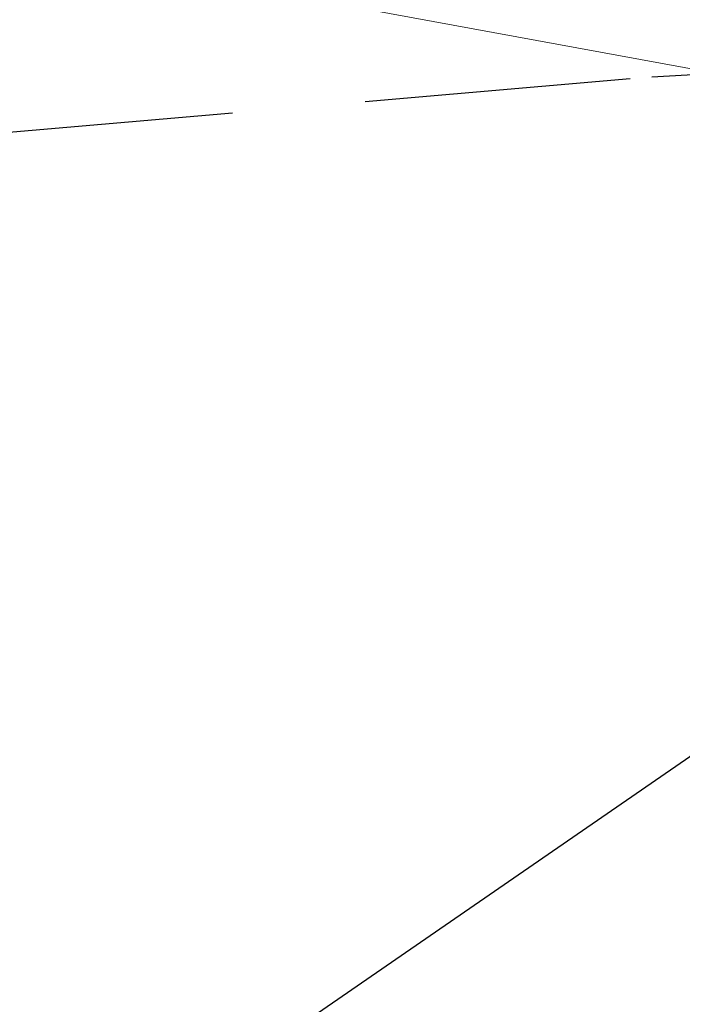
# Model space of a CAD drawing. Header units: millimetres. Extents: x 6504137 to 6515825, y 5737606 to 5784558.
# Tile 90 of 115: x 6512826.72 to 6512831.7, y 5766797.47 to 5766804.87. Entities that reach past the tile are written whole.
import ezdxf
from ezdxf import colors
from ezdxf.entities.mleader import LeaderData, LeaderLine
from ezdxf.math import Vec2, Vec3

# ---------------------------------------------------------------- set-up
doc = ezdxf.new("R2010")
doc.units = ezdxf.units.MM
doc.linetypes.add('JIS_02_2.0', pattern=[3, 2, -1])
doc.layers.add('-Linia kablowa nn', color=132, linetype='JIS_02_2.0', lineweight=30)
doc.layers.add('_-demontaż nn', color=132, linetype='DEMONTAZ', lineweight=20)
doc.layers.add('_Kąt załomu', color=7, linetype='Continuous')
doc.layers.add('_Opisy', color=7, linetype='Continuous')
doc.styles.get("Standard").update_dxf_attribs({"font": 'ARIALN.TTF'})
doc.linetypes.add('DEMONTAZ', pattern='A,1,["x",Standard,S=1,R=0,X=-0.1,Y=-0.35],1', length=2)
doc.dimstyles.new('Kat załomu', dxfattribs={"dimtxt": 2.2, "dimasz": 5, "dimexe": 0.18, "dimexo": 0.0625, "dimtad": 0, "dimtih": 1, "dimtoh": 1, "dimdec": 4, "dimzin": 0, "dimdsep": 46, "dimtxsty": 'Standard', "dimcen": 0.9, "dimse1": 1, "dimse2": 1, "dimadec": 0, "dimazin": 0, "dimtfac": 1, "dimtdec": 4, "dimtofl": 0, "dimtmove": 0, "dimatfit": 3, "dimfxl": 1, "dimtolj": 1, "dimtzin": 0, "dimarcsym": 0})

# ---------------------------------------------------------------- blocks, each defined once
blk = doc.blocks.new('*D34')
at = {"layer": '_Kąt załomu', "color": 0, "lineweight": -2, "transparency": 16777216}
for start, end in [(13.68818, 94.97954), (275.9609, 357.26201)]:
    blk.add_arc((6512971.283, 5768158.259), 22.4338, start, end, dxfattribs=at)
at = {"layer": '_Kąt załomu', "color": 0, "transparency": 16777216}
for points in [[(6512969.5001, 5768179.7912), (6512969.1713, 5768181.4251), (6512964.434, 5768179.6218)], [(6512973.6064, 5768135.1132), (6512973.6191, 5768136.7798), (6512968.6129, 5768135.9847)]]:
    blk.add_solid(points, dxfattribs=at)
at = {"layer": 'Defpoints', "color": 0, "transparency": 16777216}
for p in [(6512024.983, 5771109.871), (6512971.283, 5768158.259), (6512990.9736, 5768147.5092), (6512523.51, 5764422.884)]:
    blk.add_point(p, dxfattribs=at)
at = {"layer": '_Kąt załomu', "color": 0, "transparency": 16777216, "insert": (6512993.6146, 5768160.3976), "char_height": 2.2, "attachment_point": 5, "rotation": 275}
blk.add_mtext('\\A1;205°', dxfattribs=at)
blk = doc.blocks.new('*D35')
at = {"layer": '_Kąt załomu', "color": 0, "lineweight": -2, "transparency": 16777216}
for start, end in [(5.07411, 70.38078), (283.87038, 349.17948)]:
    blk.add_arc((6512523.51, 5764422.884), 22.4564, start, end, dxfattribs=at)
at = {"layer": '_Kąt załomu', "color": 0, "transparency": 16777216}
for points in [[(6512530.8595, 5764443.2255), (6512531.2408, 5764444.848), (6512526.1828, 5764445.1808)], [(6512529.0019, 5764400.2561), (6512528.7849, 5764401.9086), (6512523.9359, 5764400.4316)]]:
    blk.add_solid(points, dxfattribs=at)
at = {"layer": 'Defpoints', "color": 0, "transparency": 16777216}
for p in [(6512971.283, 5768158.259), (6512523.51, 5764422.884), (6512542.6462, 5764411.1325), (6512550.208, 5763015.528)]:
    blk.add_point(p, dxfattribs=at)
at = {"layer": '_Kąt załomu', "color": 0, "transparency": 16777216, "insert": (6512545.9382, 5764421.7579), "char_height": 2.2, "attachment_point": 5, "rotation": 267}
blk.add_mtext('\\A1;172°', dxfattribs=at)

msp = doc.modelspace()

# ---------------------------------------------------------------- linework, layer by layer
at = {"layer": '-Linia kablowa nn'}
msp.add_lwpolyline([(6512793.44947, 5766801.15855), (6512831.47095, 5766804.43613), (6512831.47095, 5766804.43613), (6512831.47095, 5766804.43613), (6512831.47095, 5766804.43613), (6512831.47095, 5766804.43613), (6512831.47095, 5766804.43613), (6512831.47095, 5766804.43613), (6512831.47095, 5766804.43613), (6512831.47095, 5766804.43613), (6512831.47095, 5766804.43613), (6512831.47095, 5766804.43613), (6512831.47095, 5766804.43613), (6512831.47095, 5766804.43613), (6512831.47095, 5766804.43613), (6512831.47095, 5766804.43613), (6512831.47095, 5766804.43613), (6512831.47095, 5766804.43613), (6512831.47095, 5766804.43613), (6512831.47095, 5766804.43613), (6512831.47095, 5766804.43613), (6512831.47095, 5766804.43613), (6512831.47095, 5766804.43613), (6512831.47095, 5766804.43613), (6512831.47095, 5766804.43613), (6512831.47095, 5766804.43613), (6512831.47095, 5766804.43613), (6512831.47095, 5766804.43613), (6512831.47095, 5766804.43613), (6512831.47095, 5766804.43613), (6512831.47095, 5766804.43613), (6512831.47095, 5766804.43613), (6512831.47095, 5766804.43613), (6512831.47095, 5766804.43613), (6512831.47095, 5766804.43613), (6512831.47095, 5766804.43613), (6512831.47095, 5766804.43613), (6512831.47095, 5766804.43613), (6512831.47095, 5766804.43613), (6512831.47095, 5766804.43613), (6512831.47095, 5766804.43613), (6512831.47095, 5766804.43613), (6512831.47095, 5766804.43613), (6512831.47095, 5766804.43613), (6512831.47095, 5766804.43613), (6512831.47095, 5766804.43613), (6512831.47095, 5766804.43613), (6512831.47095, 5766804.43613), (6512831.47095, 5766804.43613), (6512831.47095, 5766804.43613), (6512831.47095, 5766804.43613), (6512831.47095, 5766804.43613), (6512831.47095, 5766804.43613), (6512831.47095, 5766804.43613), (6512831.47095, 5766804.43613), (6512831.47095, 5766804.43613), (6512831.47095, 5766804.43613), (6512831.47095, 5766804.43613), (6512831.47095, 5766804.43613), (6512831.47095, 5766804.43613), (6512831.47095, 5766804.43613), (6512831.47095, 5766804.43613), (6512831.47095, 5766804.43613), (6512831.47095, 5766804.43613), (6512831.47095, 5766804.43613), (6512831.47095, 5766804.43613), (6512831.47095, 5766804.43613), (6512831.47095, 5766804.43613), (6512831.47095, 5766804.43613), (6512831.47095, 5766804.43613), (6512831.47095, 5766804.43613), (6512831.47095, 5766804.43613), (6512831.47095, 5766804.43613), (6512831.47095, 5766804.43613), (6512831.47095, 5766804.43613), (6512831.47095, 5766804.43613), (6512831.47095, 5766804.43613), (6512831.47095, 5766804.43613), (6512831.47095, 5766804.43613), (6512831.47095, 5766804.43613), (6512831.47095, 5766804.43613), (6512831.47095, 5766804.43613), (6512831.47095, 5766804.43613), (6512831.47095, 5766804.43613), (6512831.47095, 5766804.43613), (6512831.47095, 5766804.43613), (6512831.47095, 5766804.43613), (6512831.47095, 5766804.43613), (6512831.47095, 5766804.43613), (6512831.47095, 5766804.43613), (6512831.47095, 5766804.43613), (6512831.47095, 5766804.43613), (6512831.47095, 5766804.43613), (6512831.47095, 5766804.43613), (6512831.47095, 5766804.43613), (6512831.47095, 5766804.43613), (6512831.47095, 5766804.43613), (6512831.47095, 5766804.43613), (6512831.47095, 5766804.43613), (6512831.47095, 5766804.43613), (6512831.47095, 5766804.43613), (6512831.47095, 5766804.43613), (6512831.47095, 5766804.43613), (6512831.47095, 5766804.43613), (6512831.47095, 5766804.43613), (6512831.47095, 5766804.43613), (6512831.47095, 5766804.43613), (6512831.47095, 5766804.43613), (6512831.47095, 5766804.43613), (6512831.47095, 5766804.43613), (6512831.47095, 5766804.43613), (6512831.47095, 5766804.43613), (6512831.47095, 5766804.43613), (6512831.47095, 5766804.43613), (6512831.47095, 5766804.43613), (6512831.47095, 5766804.43613), (6512831.47095, 5766804.43613), (6512831.47095, 5766804.43613), (6512831.47095, 5766804.43613), (6512831.47095, 5766804.43613), (6512831.47095, 5766804.43613), (6512831.47095, 5766804.43613), (6512831.47095, 5766804.43613), (6512831.47095, 5766804.43613), (6512831.47095, 5766804.43613), (6512831.47095, 5766804.43613), (6512831.47095, 5766804.43613), (6512831.47095, 5766804.43613), (6512831.47095, 5766804.43613), (6512831.47095, 5766804.43613), (6512831.47095, 5766804.43613), (6512831.47095, 5766804.43613), (6512831.47095, 5766804.43613), (6512831.47095, 5766804.43613), (6512831.47095, 5766804.43613), (6512831.47095, 5766804.43613), (6512831.47095, 5766804.43613), (6512831.47095, 5766804.43613), (6512831.47095, 5766804.43613), (6512831.47095, 5766804.43613), (6512831.47095, 5766804.43613), (6512831.47095, 5766804.43613), (6512831.47095, 5766804.43613), (6512831.47095, 5766804.43613), (6512831.47095, 5766804.43613), (6512831.47095, 5766804.43613), (6512831.47095, 5766804.43613), (6512831.47095, 5766804.43613), (6512831.47095, 5766804.43613), (6512831.47095, 5766804.43613), (6512831.47095, 5766804.43613), (6512831.47095, 5766804.43613), (6512831.47095, 5766804.43613), (6512831.47095, 5766804.43613), (6512831.47095, 5766804.43613), (6512831.47095, 5766804.43613), (6512831.47095, 5766804.43613), (6512831.47095, 5766804.43613), (6512831.47095, 5766804.43613), (6512831.47095, 5766804.43613), (6512831.47095, 5766804.43613), (6512831.47095, 5766804.43613), (6512831.47095, 5766804.43613), (6512831.47095, 5766804.43613), (6512831.47095, 5766804.43613), (6512831.47095, 5766804.43613), (6512831.47095, 5766804.43613), (6512831.47095, 5766804.43613), (6512831.47095, 5766804.43613), (6512831.47095, 5766804.43613), (6512831.47095, 5766804.43613), (6512831.47095, 5766804.43613), (6512831.47095, 5766804.43613), (6512831.47095, 5766804.43613), (6512831.47095, 5766804.43613), (6512831.47095, 5766804.43613), (6512831.47095, 5766804.43613), (6512831.47095, 5766804.43613), (6512831.47095, 5766804.43613), (6512831.47095, 5766804.43613), (6512831.47095, 5766804.43613), (6512831.47095, 5766804.43613), (6512831.47095, 5766804.43613), (6512831.47095, 5766804.43613), (6512831.47095, 5766804.43613), (6512831.47095, 5766804.43613), (6512831.47095, 5766804.43613), (6512831.47095, 5766804.43613), (6512831.47095, 5766804.43613), (6512831.47095, 5766804.43613), (6512831.47095, 5766804.43613), (6512831.47095, 5766804.43613), (6512831.47095, 5766804.43613), (6512831.47095, 5766804.43613), (6512831.47095, 5766804.43613), (6512831.47095, 5766804.43613), (6512831.47095, 5766804.43613), (6512831.47095, 5766804.43613), (6512831.47095, 5766804.43613), (6512831.47095, 5766804.43613), (6512831.47095, 5766804.43613), (6512831.47095, 5766804.43613), (6512831.47095, 5766804.43613), (6512831.47095, 5766804.43613), (6512831.47095, 5766804.43613), (6512831.47095, 5766804.43613), (6512831.47095, 5766804.43613), (6512831.47095, 5766804.43613), (6512831.47095, 5766804.43613), (6512831.47095, 5766804.43613), (6512831.47095, 5766804.43613), (6512831.47095, 5766804.43613), (6512831.47095, 5766804.43613), (6512831.47095, 5766804.43613), (6512831.47095, 5766804.43613), (6512831.47095, 5766804.43613), (6512831.47095, 5766804.43613), (6512831.47095, 5766804.43613), (6512831.47095, 5766804.43613), (6512831.47095, 5766804.43613), (6512831.47095, 5766804.43613), (6512831.47095, 5766804.43613), (6512831.47095, 5766804.43613), (6512831.47095, 5766804.43613), (6512831.47095, 5766804.43613), (6512831.47095, 5766804.43613), (6512831.47095, 5766804.43613), (6512831.47095, 5766804.43613), (6512831.47095, 5766804.43613), (6512831.47095, 5766804.43613), (6512831.47095, 5766804.43613), (6512831.47095, 5766804.43613), (6512831.47095, 5766804.43613), (6512831.47095, 5766804.43613), (6512831.47095, 5766804.43613), (6512831.47095, 5766804.43613), (6512831.47095, 5766804.43613), (6512831.47095, 5766804.43613), (6512831.47095, 5766804.43613), (6512831.47095, 5766804.43613), (6512831.47095, 5766804.43613), (6512831.47095, 5766804.43613), (6512831.47095, 5766804.43613), (6512831.47095, 5766804.43613), (6512831.47095, 5766804.43613), (6512831.47095, 5766804.43613), (6512831.47095, 5766804.43613), (6512831.47095, 5766804.43613), (6512831.47095, 5766804.43613), (6512831.47095, 5766804.43613), (6512831.47095, 5766804.43613), (6512831.47095, 5766804.43613), (6512831.47095, 5766804.43613), (6512831.47095, 5766804.43613), (6512831.47095, 5766804.43613), (6512831.47095, 5766804.43613), (6512831.47095, 5766804.43613), (6512831.47095, 5766804.43613), (6512831.47095, 5766804.43613), (6512831.47095, 5766804.43613), (6512831.47095, 5766804.43613), (6512831.47095, 5766804.43613), (6512831.47095, 5766804.43613), (6512831.47095, 5766804.43613), (6512831.47095, 5766804.43613), (6512831.47095, 5766804.43613), (6512831.47095, 5766804.43613), (6512831.47095, 5766804.43613), (6512831.47095, 5766804.43613), (6512831.47095, 5766804.43613), (6512831.47095, 5766804.43613), (6512831.47095, 5766804.43613), (6512831.47095, 5766804.43613), (6512831.47095, 5766804.43613), (6512831.47095, 5766804.43613), (6512831.47095, 5766804.43613), (6512831.47095, 5766804.43613), (6512831.47095, 5766804.43613), (6512831.47095, 5766804.43613), (6512831.47095, 5766804.43613), (6512831.47095, 5766804.43613), (6512831.47095, 5766804.43613), (6512831.47095, 5766804.43613), (6512831.47095, 5766804.43613), (6512831.47095, 5766804.43613), (6512831.47095, 5766804.43613), (6512831.47095, 5766804.43613), (6512831.47095, 5766804.43613), (6512831.47095, 5766804.43613), (6512831.47095, 5766804.43613), (6512831.47095, 5766804.43613), (6512831.47095, 5766804.43613), (6512831.47095, 5766804.43613), (6512831.47095, 5766804.43613), (6512831.47095, 5766804.43613), (6512831.47095, 5766804.43613), (6512831.47095, 5766804.43613), (6512831.47095, 5766804.43613), (6512831.47095, 5766804.43613), (6512831.47095, 5766804.43613), (6512831.47095, 5766804.43613), (6512831.47095, 5766804.43613), (6512831.47095, 5766804.43613), (6512831.47095, 5766804.43613), (6512831.47095, 5766804.43613), (6512831.47095, 5766804.43613), (6512831.47095, 5766804.43613), (6512831.47095, 5766804.43613), (6512831.47095, 5766804.43613), (6512831.47095, 5766804.43613), (6512831.47095, 5766804.43613), (6512831.47095, 5766804.43613), (6512831.47095, 5766804.43613), (6512831.47095, 5766804.43613), (6512831.47095, 5766804.43613), (6512831.47095, 5766804.43613), (6512831.47095, 5766804.43613), (6512831.47095, 5766804.43613), (6512831.47095, 5766804.43613), (6512831.47095, 5766804.43613), (6512831.47095, 5766804.43613), (6512838.52828, 5766804.81469)], dxfattribs=at)
at = {"layer": '_-demontaż nn', "linetype": 'DEMONTAZ'}
msp.add_line((6512792.64194, 5766811.67293), (6512838.89977, 5766803.18892), dxfattribs=at)

# ---------------------------------------------------------------- dimensions: what is measured, and where the dimension line sits
at = {"layer": '_Kąt załomu'}
for base, center, p1, p2, picture, middle, turn in [((6512990.97356, 5768147.50921), (6512971.283, 5768158.259), (6512024.983, 5771109.871), (6512523.51, 5764422.884), '*D34', (6512993.61465, 5768160.39758), 275), ((6512542.6462, 5764411.13249), (6512523.51, 5764422.884), (6512971.283, 5768158.259), (6512550.208, 5763015.528), '*D35', (6512545.93819, 5764421.75787), 267)]:
    dim = msp.add_angular_dim_3p(base=base, center=center, p1=p1, p2=p2, dimstyle='Kat załomu', dxfattribs=at)
    dim.commit()
    dim.dimension.update_dxf_attribs({"geometry": picture, "text_midpoint": middle, "text_rotation": turn})

# ---------------------------------------------------------------- leaders
at = {"layer": '_Opisy', "linetype": 'Continuous'}
ml = msp.add_multileader_mtext('Standard', dxfattribs=at)
ml.set_content('\\pxqc;{\\fArial|b0|i0|c238|p34;Istn. linia napowietrzna \\Ptypu AL 3x35mm², \\PAL 1x25mm²\\P\\pq*;do demontażu}', color=256)
ml.set_leader_properties()
ml.build(insert=Vec2(0, 0))
ml.multileader.update_dxf_attribs({"text_left_attachment_type": 6, "text_right_attachment_type": 6, "dogleg_length": 0.45, "arrow_head_size": 1.2, "scale": 0.8})
ctx = ml.context
ctx.base_point, ctx.scale, ctx.char_height, ctx.arrow_head_size, ctx.landing_gap_size, ctx.plane_origin, ctx.plane_x_axis, ctx.plane_y_axis = Vec3(6512824.02568, 5766826.61483), 0.8, 2.16, 1.2, 0.072, Vec3(6512901.75814, 5766866.38743), Vec3(0.9998922, 0.0146812), Vec3(-0.0146812, 0.9998922)
ctx.left_attachment, ctx.right_attachment = 6, 6
notes = []
notes.append((ctx, [(0, (1, 1, 0), (6512823.66572, 5766826.60955), (0.9998922, 0.0146812), 0.36, [(0, [(6512809.98563, 5766808.49197)], 0, [])])]))
ctx.mtext.insert, ctx.mtext.text_direction, ctx.mtext.rotation, ctx.mtext.alignment, ctx.mtext.flow_direction = Vec3(6512839.20665, 5766829.03333), Vec3(0.9998922, 0.0146812), 0.0146817, 2, 5
ml = msp.add_multileader_mtext('Standard', dxfattribs=at)
ml.set_content('\\pxqc;{\\fArial|b0|i0|c238|p34;\\C256;Proj. szafka KRSN-P2/2F\\P nn-0,4kV\\P}istn. linię kablową zdjąć ze słupa i wprowadzić do złącza', color=256)
ml.set_leader_properties()
ml.build(insert=Vec2(0, 0))
ml.multileader.update_dxf_attribs({"text_left_attachment_type": 6, "text_right_attachment_type": 6, "dogleg_length": 0.36, "arrow_head_size": 1.2, "scale": 0.8})
ctx = ml.context
ctx.base_point, ctx.scale, ctx.char_height, ctx.arrow_head_size, ctx.landing_gap_size, ctx.plane_origin, ctx.plane_x_axis, ctx.plane_y_axis = Vec3(6512766.10719, 5766795.8446, 103.2), 0.8, 2.16, 1.2, 0.072, Vec3(6512645.30304, 5766650.14542, 103.2), Vec3(0.9998922, 0.0146812), Vec3(-0.0146812, 0.9998922)
ctx.left_attachment, ctx.right_attachment = 6, 6
notes.append((ctx, [(1, (1, 1, 0), (6512828.0218, 5766796.75368, 103.2), (-0.9998922, -0.0146812), 0.288, [(1, [(6512838.15897, 5766803.74012, 103.2)], 0, [])])]))
ctx.mtext.insert, ctx.mtext.text_direction, ctx.mtext.rotation, ctx.mtext.alignment, ctx.mtext.flow_direction = Vec3(6512796.87894, 5766799.12859, 103.2), Vec3(0.9998922, 0.0146812), 0.0146817, 2, 5
for ctx, leaders in notes:
    for number, flags, end, landing, length, lines in leaders:
        leader = LeaderData()
        leader.index, (leader.has_last_leader_line, leader.has_dogleg_vector, leader.attachment_direction) = number, flags
        leader.last_leader_point, leader.dogleg_vector, leader.dogleg_length = Vec3(end), Vec3(landing), length
        for number, points, colour, breaks in lines:
            line = LeaderLine()
            line.index, line.vertices, line.color, line.breaks = number, Vec3.list(points), colors.encode_raw_color(colour), breaks
            leader.lines.append(line)
        ctx.leaders.append(leader)

doc.saveas('drawing.dxf')
